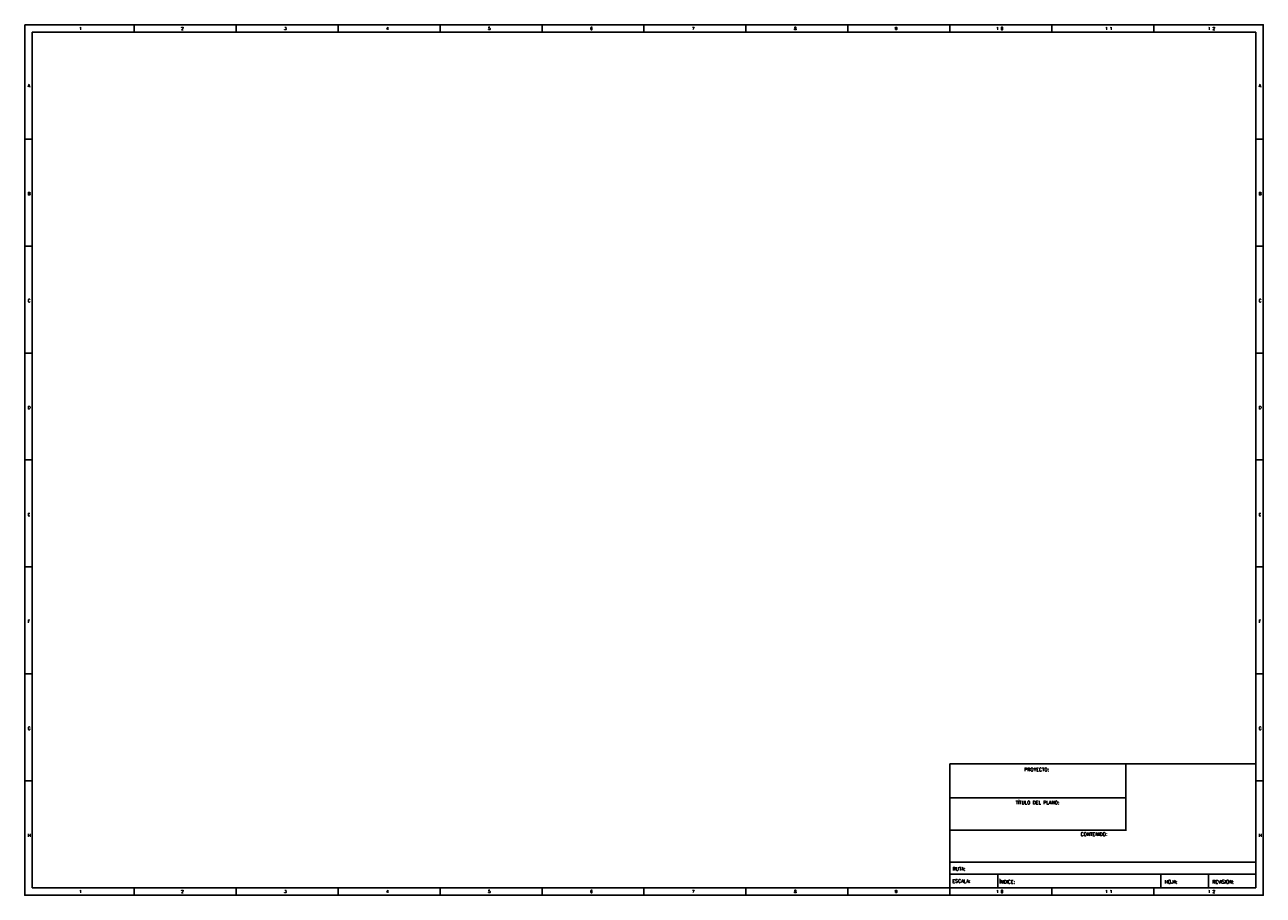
# Paper-space layout 'Layout1' of a CAD drawing. Header units: millimetres. Extents: x -4 to 408, y -16 to 273.
import ezdxf

# ---------------------------------------------------------------- set-up
doc = ezdxf.new("R2010")
doc.units = ezdxf.units.MM
doc.layers.add('CAJETIN', color=7, linetype='Continuous')
doc.layers.add('MARCOS', color=7, linetype='Continuous')
doc.styles.add('PY', font='ROMANS.shx')

# ---------------------------------------------------------------- blocks, each defined once
blk = doc.blocks.new('MARCO_PERSAN_A3')
at = {"layer": 'MARCOS', "color": 18, "true_color": 0x000000}
for p, q in [((36.37, 289.31), (36.37, 286.83)), ((70.26, 289.31), (70.26, 286.83)), ((104.16, 289.31), (104.16, 286.83)), ((138.05, 289.31), (138.05, 286.83)), ((171.94, 289.31), (171.94, 286.83)), ((205.83, 289.31), (205.83, 286.83)), ((239.73, 289.31), (239.73, 286.83)), ((273.62, 289.31), (273.62, 286.83)), ((307.51, 289.31), (307.51, 286.83)), ((341.41, 289.31), (341.41, 286.83)), ((375.3, 289.31), (375.3, 286.83)), ((0, 251.29), (2.48, 251.29)), ((409.19, 251.29), (411.67, 251.29)), ((0, 215.74), (2.48, 215.74)), ((409.19, 215.74), (411.67, 215.74)), ((0, 180.2), (2.48, 180.2)), ((409.19, 180.2), (411.67, 180.2)), ((0, 144.65), (2.48, 144.65)), ((409.19, 144.65), (411.67, 144.65)), ((0, 109.11), (2.48, 109.11)), ((409.19, 109.11), (411.67, 109.11)), ((0, 73.57), (2.48, 73.57)), ((409.19, 73.57), (411.67, 73.57)), ((0, 38.02), (2.48, 38.02)), ((409.19, 38.02), (411.67, 38.02)), ((36.37, 2.48), (36.37, 0)), ((70.26, 2.48), (70.26, 0)), ((104.16, 2.48), (104.16, 0)), ((138.05, 2.48), (138.05, 0)), ((171.94, 2.48), (171.94, 0)), ((205.83, 2.48), (205.83, 0)), ((239.73, 2.48), (239.73, 0)), ((273.62, 2.48), (273.62, 0)), ((307.51, 2.48), (307.51, 0)), ((341.41, 2.48), (341.41, 0)), ((375.3, 2.48), (375.3, 0))]:
    blk.add_line(p, q, dxfattribs=at)
blk.add_lwpolyline([(0, 289.31), (411.67, 289.31), (411.67, 0), (0, 0)], close=True, dxfattribs=at)
at = {"layer": 'MARCOS', "color": 18, "linetype": 'Continuous', "true_color": 0x000000}
blk.add_lwpolyline([(2.48, 286.83), (409.19, 286.83), (409.19, 2.48), (2.48, 2.48)], close=True, dxfattribs=at)
at = {"layer": 'MARCOS', "color": 18, "true_color": 0x000000, "style": 'PY'}
for s, p in [('1', (18.09, 287.57)), ('2', (51.98, 287.57)), ('3', (86.19, 287.57)), ('4', (120.08, 287.57)), ('5', (153.98, 287.57)), ('6', (187.92, 287.57)), ('7', (221.81, 287.57)), ('8', (255.71, 287.57)), ('9', (289.23, 287.57)), ('1 0', (322.88, 287.57)), ('1 1', (359.07, 287.57)), ('1 2', (393.28, 287.57)), ('A', (0.99, 268.62)), ('A', (410.18, 268.62)), ('B', (0.99, 232.67)), ('B', (410.18, 232.67)), ('C', (0.99, 197.12)), ('C', (410.18, 197.12)), ('D', (0.99, 161.58)), ('D', (410.18, 161.58)), ('E', (0.99, 126.04)), ('E', (410.18, 126.04)), ('F', (0.99, 90.49)), ('F', (410.18, 90.49)), ('G', (0.99, 54.95)), ('G', (410.18, 54.95)), ('H', (0.99, 19.4)), ('H', (410.18, 19.4)), ('1', (18.09, 0.74)), ('2', (51.98, 0.74)), ('3', (86.19, 0.74)), ('4', (120.08, 0.74)), ('5', (153.98, 0.74)), ('6', (187.92, 0.74)), ('7', (221.81, 0.74)), ('8', (255.71, 0.74)), ('9', (289.23, 0.74)), ('1 0', (322.88, 0.74)), ('1 1', (359.07, 0.74)), ('1 2', (393.28, 0.74))]:
    blk.add_text(s, height=0.991, dxfattribs=at).set_placement(p)

psp = doc.layouts.get("Layout1")

# ---------------------------------------------------------------- linework, layer by layer
at = {"layer": 'MARCOS', "linetype": 'Continuous'}
for p, q in [((303.8, 27.29), (405.63, 27.29)), ((303.85, -5.45), (405.54, -5.45)), ((303.93, -9.44), (405.63, -9.44)), ((303.93, -9.44), (405.63, -9.44)), ((319.75, -9.44), (319.75, -13.96))]:
    psp.add_line(p, q, dxfattribs=at)
at = {"layer": 'MARCOS', "color": 8}
psp.add_line((303.8, -13.76), (303.8, 27.29), dxfattribs=at)
at = {"layer": 'MARCOS', "color": 8, "linetype": 'Continuous'}
for p, q in [((362.3, 4.97), (362.3, 27.01)), ((303.93, 15.99), (362.3, 15.99)), ((303.93, 5.25), (362.3, 5.25))]:
    psp.add_line(p, q, dxfattribs=at)
at = {"layer": 'MARCOS'}
for p, q in [((373.99, -9.44), (373.99, -13.96)), ((389.81, -9.44), (389.81, -13.96))]:
    psp.add_line(p, q, dxfattribs=at)

# ---------------------------------------------------------------- block references
at = {"layer": 'CAJETIN'}
psp.add_blockref('MARCO_PERSAN_A3', (-3.68, -16.39), dxfattribs=at)

# ---------------------------------------------------------------- texts
at = {"layer": 'MARCOS', "style": 'PY'}
for s, p in [('PROYECTO:', (328.54, 24.81)), ('TÍTULO DEL PLANO:', (325.68, 13.83)), ('CONTENIDO:', (347.27, 3.32)), ('RUTA:', (304.76, -8.22)), ('ESCALA:', (304.65, -12.26)), ('ÍNDICE:', (320.22, -12.5)), ('HOJA:', (375.22, -12.5)), ('REVISION:', (391.04, -12.5))]:
    psp.add_text(s, height=1.13, dxfattribs=at).set_placement(p)

doc.saveas('drawing.dxf')
